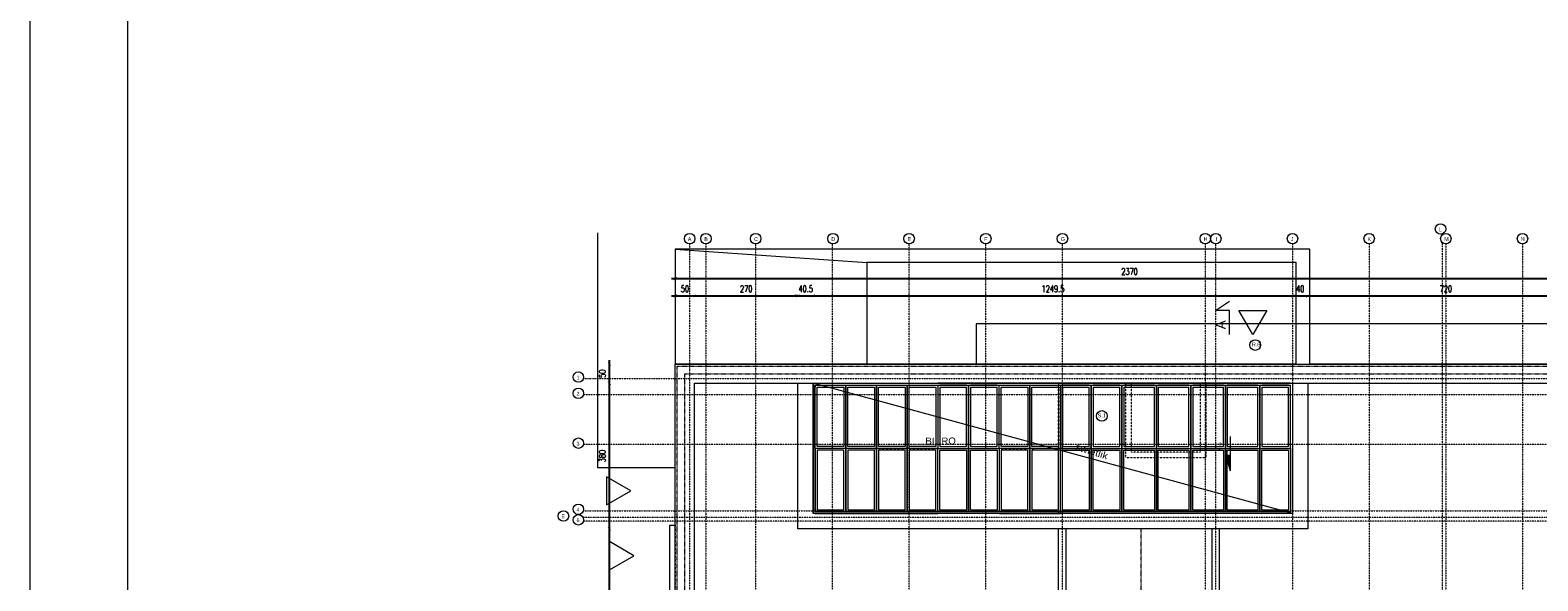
# Model space of a CAD drawing. Header units: millimetres. Extents: x -115268 to 140687, y -37779 to 24471.
# Tile 236 of 256: x 49908 to 53840, y 13290 to 14726. Entities that reach past the tile are written whole.
import ezdxf
from ezdxf.enums import TextEntityAlignment as Align

# ---------------------------------------------------------------- set-up
doc = ezdxf.new("R2010")
doc.units = ezdxf.units.MM
doc.header["$PDMODE"] = 2
doc.header["$PDSIZE"] = 1
doc.linetypes.add('0.5_0.5', pattern=[10, 5, -5])
doc.linetypes.add('DASHDOT', pattern=[1, 0.5, -0.25, 0, -0.25])
doc.layers.get('0').update_dxf_attribs({"lineweight": 9})
for name, color, linetype, lineweight in [('A stolarka', 4, 'Continuous', 9), ('A_CIENKA', 7, 'Continuous', 9), ('A_HATCH', 8, 'Continuous', 9), ('A_OSIE', 1, 'DASHDOT', 9), ('A_WIDOK', 253, 'Continuous', 9), ('\x9dciany', 7, 'Continuous', 9)]:
    doc.layers.add(name, color=color, linetype=linetype, lineweight=lineweight)
doc.layers.add('A_WYMIAR', color=253, linetype='Continuous', lineweight=5, transparency=0.2)
doc.styles.add('Arial', font='arial.ttf')
doc.styles.add('Arial CE', font='arial.ttf')
doc.styles.add('romans 1-100', font='romans.shx', dxfattribs={"width": 0.7, "height": 17})
doc.dimstyles.new('___SKALA_1_100', dxfattribs={"dimscale": 10, "dimtxt": 17, "dimasz": 0.8, "dimexe": 2, "dimexo": 2, "dimgap": 1, "dimtad": 1, "dimdec": 4, "dimrnd": 0.5, "dimdsep": 46, "dimtxsty": 'romans 1-100', "dimblk": 'ARCHTICK', "dimcen": 0.1, "dimdle": 1, "dimse1": 1, "dimse2": 1, "dimadec": 0, "dimazin": 0, "dimtfac": 1, "dimtdec": 4, "dimtix": 1, "dimtmove": 0, "dimatfit": 3, "dimldrblk": 'ARCHTICK', "dimfxl": 6, "dimfxlon": 1, "dimtolj": 1, "dimarcsym": 0})

# ---------------------------------------------------------------- blocks, each defined once
blk = doc.blocks.new('_ArchTick')
at = {"color": 0, "linetype": 'ByBlock', "const_width": 0.15}
blk.add_lwpolyline([(-0.5, -0.5), (0.5, 0.5)], dxfattribs=at)
blk = doc.blocks.new('*D1058')
at = {"layer": 'A_WYMIAR', "color": 0, "lineweight": -2, "transparency": 16777216}
blk.add_line((51418.7, 12948.4), (51418.7, 13435.2), dxfattribs=at)
at = {"layer": 'Defpoints', "color": 0, "transparency": 16777216}
for p in [(51418.7, 13425.2), (52590.4, 13425.2), (52602.4, 12958.4)]:
    blk.add_point(p, dxfattribs=at)
at = {"layer": 'A_WYMIAR', "color": 0, "lineweight": -2, "transparency": 16777216, "xscale": 8, "yscale": 8, "zscale": 8}
for p, rotation in [((51418.7, 13425.2), 90), ((51418.7, 12958.4), 270)]:
    blk.add_blockref('_ArchTick', p, dxfattribs=dict(at, rotation=rotation))
at = {"layer": 'A_WYMIAR', "color": 0, "transparency": 16777216, "insert": (51400.2, 13191.8), "char_height": 17, "attachment_point": 5, "rotation": 90, "style": 'romans 1-100'}
blk.add_mtext('\\A1;467', dxfattribs=at)
blk = doc.blocks.new('*D1059')
at = {"layer": 'A_WYMIAR', "color": 0, "lineweight": -2, "transparency": 16777216}
blk.add_line((51418.7, 13415.2), (51418.7, 13815.1), dxfattribs=at)
at = {"layer": 'Defpoints', "color": 0, "transparency": 16777216}
for p in [(51418.7, 13805.1), (51910.4, 13805.1), (52590.4, 13425.2)]:
    blk.add_point(p, dxfattribs=at)
at = {"layer": 'A_WYMIAR', "color": 0, "lineweight": -2, "transparency": 16777216, "xscale": 8, "yscale": 8, "zscale": 8}
for p, rotation in [((51418.7, 13805.1), 90), ((51418.7, 13425.2), 270)]:
    blk.add_blockref('_ArchTick', p, dxfattribs=dict(at, rotation=rotation))
at = {"layer": 'A_WYMIAR', "color": 0, "transparency": 16777216, "insert": (51400.2, 13615.1), "char_height": 17, "attachment_point": 5, "rotation": 90, "style": 'romans 1-100'}
blk.add_mtext('\\A1;380', dxfattribs=at)
blk = doc.blocks.new('*D1060')
at = {"layer": 'A_WYMIAR', "color": 0, "lineweight": -2, "transparency": 16777216}
blk.add_line((51418.7, 13795.1), (51418.7, 13865.2), dxfattribs=at)
at = {"layer": 'Defpoints', "color": 0, "transparency": 16777216}
for p in [(51418.7, 13855.2), (51910.4, 13855.2), (51910.4, 13805.1)]:
    blk.add_point(p, dxfattribs=at)
at = {"layer": 'A_WYMIAR', "color": 0, "lineweight": -2, "transparency": 16777216, "xscale": 8, "yscale": 8, "zscale": 8}
for p, rotation in [((51418.7, 13855.2), 90), ((51418.7, 13805.1), 270)]:
    blk.add_blockref('_ArchTick', p, dxfattribs=dict(at, rotation=rotation))
at = {"layer": 'A_WYMIAR', "color": 0, "transparency": 16777216, "insert": (51400.2, 13830.1), "char_height": 17, "attachment_point": 5, "rotation": 90, "style": 'romans 1-100'}
blk.add_mtext('\\A1;50', dxfattribs=at)
blk = doc.blocks.new('*D1061')
at = {"layer": 'A_WYMIAR', "color": 0, "lineweight": -2, "transparency": 16777216}
blk.add_line((51580.4, 14078.1), (53970.4, 14078.1), dxfattribs=at)
at = {"layer": 'Defpoints', "color": 0, "transparency": 16777216}
for p in [(53960.4, 14078.1), (51590.4, 13855.2), (53960.4, 13855.2)]:
    blk.add_point(p, dxfattribs=at)
at = {"layer": 'A_WYMIAR', "color": 0, "lineweight": -2, "transparency": 16777216, "xscale": 8, "yscale": 8, "zscale": 8, "rotation": 180}
blk.add_blockref('_ArchTick', (51590.4, 14078.1), dxfattribs=at)
at = {"layer": 'A_WYMIAR', "color": 0, "lineweight": -2, "transparency": 16777216, "xscale": 8, "yscale": 8, "zscale": 8}
blk.add_blockref('_ArchTick', (53960.4, 14078.1), dxfattribs=at)
at = {"layer": 'A_WYMIAR', "color": 0, "transparency": 16777216, "insert": (52775.4, 14096.6), "char_height": 17, "attachment_point": 5, "style": 'romans 1-100'}
blk.add_mtext('\\A1;2370', dxfattribs=at)
blk = doc.blocks.new('*D1066')
at = {"layer": 'A_WYMIAR', "color": 0, "lineweight": -2, "transparency": 16777216}
blk.add_line((51580.4, 14033.2), (51650.5, 14033.2), dxfattribs=at)
at = {"layer": 'Defpoints', "color": 0, "transparency": 16777216}
for p in [(51640.5, 14033.2), (51590.4, 13855.2), (51640.5, 13805.1)]:
    blk.add_point(p, dxfattribs=at)
at = {"layer": 'A_WYMIAR', "color": 0, "lineweight": -2, "transparency": 16777216, "xscale": 8, "yscale": 8, "zscale": 8, "rotation": 180}
blk.add_blockref('_ArchTick', (51590.4, 14033.2), dxfattribs=at)
at = {"layer": 'A_WYMIAR', "color": 0, "lineweight": -2, "transparency": 16777216, "xscale": 8, "yscale": 8, "zscale": 8}
blk.add_blockref('_ArchTick', (51640.5, 14033.2), dxfattribs=at)
at = {"layer": 'A_WYMIAR', "color": 0, "transparency": 16777216, "insert": (51615.5, 14051.7), "char_height": 17, "attachment_point": 5, "style": 'romans 1-100'}
blk.add_mtext('\\A1;50', dxfattribs=at)
blk = doc.blocks.new('*D1067')
at = {"layer": 'A_WYMIAR', "color": 0, "lineweight": -2, "transparency": 16777216}
blk.add_line((51630.5, 14033.2), (51920.4, 14033.2), dxfattribs=at)
at = {"layer": 'Defpoints', "color": 0, "transparency": 16777216}
for p in [(51910.4, 14033.2), (51640.5, 13805.1), (51910.4, 13805.1)]:
    blk.add_point(p, dxfattribs=at)
at = {"layer": 'A_WYMIAR', "color": 0, "lineweight": -2, "transparency": 16777216, "xscale": 8, "yscale": 8, "zscale": 8, "rotation": 180}
blk.add_blockref('_ArchTick', (51640.5, 14033.2), dxfattribs=at)
at = {"layer": 'A_WYMIAR', "color": 0, "lineweight": -2, "transparency": 16777216, "xscale": 8, "yscale": 8, "zscale": 8}
blk.add_blockref('_ArchTick', (51910.4, 14033.2), dxfattribs=at)
at = {"layer": 'A_WYMIAR', "color": 0, "transparency": 16777216, "insert": (51775.5, 14051.7), "char_height": 17, "attachment_point": 5, "style": 'romans 1-100'}
blk.add_mtext('\\A1;270', dxfattribs=at)
blk = doc.blocks.new('*D1068')
at = {"layer": 'A_WYMIAR', "color": 0, "lineweight": -2, "transparency": 16777216}
for p, q in [((51910.4, 14033.2), (51902.4, 14033.2)), ((51910.4, 14033.2), (51950.8, 14033.2)), ((51950.8, 14033.2), (51958.8, 14033.2))]:
    blk.add_line(p, q, dxfattribs=at)
at = {"layer": 'Defpoints', "color": 0, "transparency": 16777216}
for p in [(51950.8, 14033.2), (51910.4, 13805.1), (51950.8, 13805.1)]:
    blk.add_point(p, dxfattribs=at)
at = {"layer": 'A_WYMIAR', "color": 0, "lineweight": -2, "transparency": 16777216, "xscale": 8, "yscale": 8, "zscale": 8}
blk.add_blockref('_ArchTick', (51910.4, 14033.2), dxfattribs=at)
at = {"layer": 'A_WYMIAR', "color": 0, "lineweight": -2, "transparency": 16777216, "xscale": 8, "yscale": 8, "zscale": 8, "rotation": 180}
blk.add_blockref('_ArchTick', (51950.8, 14033.2), dxfattribs=at)
at = {"layer": 'A_WYMIAR', "color": 0, "transparency": 16777216, "insert": (51930.6, 14051.7), "char_height": 17, "attachment_point": 5, "style": 'romans 1-100'}
blk.add_mtext('\\A1;40.5', dxfattribs=at)
blk = doc.blocks.new('*D1069')
at = {"layer": 'A_WYMIAR', "color": 0, "lineweight": -2, "transparency": 16777216}
blk.add_line((51940.8, 14033.2), (53210.4, 14033.2), dxfattribs=at)
at = {"layer": 'Defpoints', "color": 0, "transparency": 16777216}
for p in [(53200.4, 14033.2), (51950.8, 13805.1), (53200.4, 13805.1)]:
    blk.add_point(p, dxfattribs=at)
at = {"layer": 'A_WYMIAR', "color": 0, "lineweight": -2, "transparency": 16777216, "xscale": 8, "yscale": 8, "zscale": 8, "rotation": 180}
blk.add_blockref('_ArchTick', (51950.8, 14033.2), dxfattribs=at)
at = {"layer": 'A_WYMIAR', "color": 0, "lineweight": -2, "transparency": 16777216, "xscale": 8, "yscale": 8, "zscale": 8}
blk.add_blockref('_ArchTick', (53200.4, 14033.2), dxfattribs=at)
at = {"layer": 'A_WYMIAR', "color": 0, "transparency": 16777216, "insert": (52575.6, 14051.7), "char_height": 17, "attachment_point": 5, "style": 'romans 1-100'}
blk.add_mtext('\\A1;1249.5', dxfattribs=at)
blk = doc.blocks.new('*D1070')
at = {"layer": 'A_WYMIAR', "color": 0, "lineweight": -2, "transparency": 16777216}
blk.add_line((53190.4, 14033.2), (53250.4, 14033.2), dxfattribs=at)
at = {"layer": 'Defpoints', "color": 0, "transparency": 16777216}
for p in [(53240.4, 14033.2), (53200.4, 13805.1), (53240.4, 13797.1)]:
    blk.add_point(p, dxfattribs=at)
at = {"layer": 'A_WYMIAR', "color": 0, "lineweight": -2, "transparency": 16777216, "xscale": 8, "yscale": 8, "zscale": 8, "rotation": 180}
blk.add_blockref('_ArchTick', (53200.4, 14033.2), dxfattribs=at)
at = {"layer": 'A_WYMIAR', "color": 0, "lineweight": -2, "transparency": 16777216, "xscale": 8, "yscale": 8, "zscale": 8}
blk.add_blockref('_ArchTick', (53240.4, 14033.2), dxfattribs=at)
at = {"layer": 'A_WYMIAR', "color": 0, "transparency": 16777216, "insert": (53220.4, 14051.7), "char_height": 17, "attachment_point": 5, "style": 'romans 1-100'}
blk.add_mtext('\\A1;40', dxfattribs=at)
blk = doc.blocks.new('*D1071')
at = {"layer": 'A_WYMIAR', "color": 0, "lineweight": -2, "transparency": 16777216}
blk.add_line((53230.4, 14033.2), (53970.4, 14033.2), dxfattribs=at)
at = {"layer": 'Defpoints', "color": 0, "transparency": 16777216}
for p in [(53960.4, 14033.2), (53960.4, 13855.2), (53240.4, 13797.1)]:
    blk.add_point(p, dxfattribs=at)
at = {"layer": 'A_WYMIAR', "color": 0, "lineweight": -2, "transparency": 16777216, "xscale": 8, "yscale": 8, "zscale": 8, "rotation": 180}
blk.add_blockref('_ArchTick', (53240.4, 14033.2), dxfattribs=at)
at = {"layer": 'A_WYMIAR', "color": 0, "lineweight": -2, "transparency": 16777216, "xscale": 8, "yscale": 8, "zscale": 8}
blk.add_blockref('_ArchTick', (53960.4, 14033.2), dxfattribs=at)
at = {"layer": 'A_WYMIAR', "color": 0, "transparency": 16777216, "insert": (53600.4, 14051.7), "char_height": 17, "attachment_point": 5, "style": 'romans 1-100'}
blk.add_mtext('\\A1;720', dxfattribs=at)

msp = doc.modelspace()

# ---------------------------------------------------------------- hatches: boundary and pattern name
at = {"layer": 'A_CIENKA', "transparency": 33554687}
h = msp.add_hatch(color=256, dxfattribs=at)
h.dxf.hatch_style = 1
h.paths.add_polyline_path([(53026.78207, 13616.47867), (53037.78207, 13576.47867), (53037.78207, 13616.47867), (53036.78207, 13616.47867)])

# ---------------------------------------------------------------- linework, layer by layer
at = {"layer": 'A stolarka'}
msp.add_line((52600.39926, 13465.18791), (52600.39926, 13805.18791), dxfattribs=at)
at = {"layer": 'A stolarka', "ltscale": 0.5}
for p, q in [((51955.39926, 13800.18791), (51955.39926, 13795.18791)), ((51955.39926, 13800.18791), (53195.39926, 13800.18791)), ((51960.39926, 13795.18791), (52030.39926, 13795.18791)), ((52040.39926, 13795.18791), (52110.39926, 13795.18791)), ((52120.39926, 13795.18791), (52190.39926, 13795.18791)), ((52200.39926, 13795.18791), (52270.39926, 13795.18791)), ((52280.39926, 13795.18791), (52350.39926, 13795.18791)), ((52360.39926, 13795.18791), (52430.39926, 13795.18791)), ((52440.39926, 13795.18791), (52510.39926, 13795.18791)), ((52520.39926, 13795.18791), (52590.39926, 13795.18791)), ((52600.39926, 13795.18791), (52670.39926, 13795.18791)), ((52680.39926, 13795.18791), (52750.39926, 13795.18791)), ((52760.39926, 13795.18791), (52840.39926, 13795.18791)), ((52850.39926, 13795.18791), (52930.39926, 13795.18791)), ((52940.39926, 13795.18791), (53020.39926, 13795.18791)), ((53030.39926, 13795.18791), (53110.39926, 13795.18791)), ((53120.39926, 13795.18791), (53190.39926, 13795.18791)), ((51955.39926, 13470.18791), (51955.39926, 13475.18791)), ((51955.39926, 13470.18791), (53195.39926, 13470.18791)), ((51960.39926, 13475.18791), (52030.39926, 13475.18791)), ((52040.39926, 13475.18791), (52110.39926, 13475.18791)), ((52120.39926, 13475.18791), (52190.39926, 13475.18791)), ((52200.39926, 13475.18791), (52270.39926, 13475.18791)), ((52280.39926, 13475.18791), (52350.39926, 13475.18791)), ((52360.39926, 13475.18791), (52430.39926, 13475.18791)), ((52440.39926, 13475.18791), (52510.39926, 13475.18791)), ((52520.39926, 13475.18791), (52590.39926, 13475.18791)), ((52600.39926, 13475.18791), (52670.39926, 13475.18791)), ((52680.39926, 13475.18791), (52750.39926, 13475.18791)), ((52760.39926, 13475.18791), (52840.39926, 13475.18791)), ((52850.39926, 13475.18791), (52930.39926, 13475.18791)), ((52940.39926, 13475.18791), (53020.39926, 13475.18791)), ((53030.39926, 13475.18791), (53110.39926, 13475.18791)), ((53120.39926, 13475.18791), (53190.39926, 13475.18791))]:
    msp.add_line(p, q, dxfattribs=at)
at = {"layer": 'A stolarka', "ltscale": 0.2}
msp.add_lwpolyline([(51950.39926, 13805.18791), (53200.39926, 13805.18791), (53200.39926, 13465.18791), (51950.39926, 13465.18791)], close=True, dxfattribs=at)
msp.add_lwpolyline([(51950.39926, 13805.18791), (53200.39926, 13805.18791), (53200.39926, 13465.18791), (51950.39926, 13465.18791)], close=True, dxfattribs=at)
msp.add_lwpolyline([(51950.39926, 13805.18791), (53200.39926, 13805.18791), (53200.39926, 13465.18791), (51950.39926, 13465.18791)], close=True, dxfattribs=at)
at = {"layer": 'A stolarka'}
msp.add_lwpolyline([(51950.80239, 13805.07825), (53200.39926, 13805.07825), (53200.39926, 13465.18791), (51950.80239, 13465.18791)], close=True, dxfattribs=at)
for points in [[(51955.39926, 13805.18791), (52035.39926, 13805.18791)], [(52035.39926, 13805.18791), (52115.39926, 13805.18791)], [(52115.39926, 13805.18791), (52195.39926, 13805.18791)], [(52195.39926, 13805.18791), (52275.39926, 13805.18791)], [(52355.39926, 13805.18791), (52275.39926, 13805.18791)], [(52435.39926, 13805.18791), (52355.39926, 13805.18791)], [(52435.39926, 13805.18791), (52515.39926, 13805.18791)], [(52515.39926, 13805.18791), (52595.39926, 13805.18791)], [(52675.39926, 13805.18791), (52595.39926, 13805.18791)], [(52755.39926, 13805.18791), (52675.39926, 13805.18791)], [(52845.39926, 13805.18791), (52755.39926, 13805.18791)], [(52935.39926, 13805.18791), (52845.39926, 13805.18791)], [(53025.39926, 13805.18791), (52935.39926, 13805.18791)], [(53115.39926, 13805.18791), (53025.39926, 13805.18791)], [(53195.39926, 13805.18791), (53115.39926, 13805.18791)], [(52035.39926, 13800.18791), (52035.39926, 13635.18791), (51955.39926, 13635.18791), (51955.39926, 13800.18791)], [(51960.39926, 13800.18791), (52030.39926, 13800.18791)], [(52030.39926, 13795.18791), (52030.39926, 13640.18791), (51960.39926, 13640.18791), (51960.39926, 13795.18791)], [(52115.39926, 13800.18791), (52115.39926, 13635.18791), (52035.39926, 13635.18791), (52035.39926, 13800.18791)], [(52040.39926, 13800.18791), (52110.39926, 13800.18791)], [(52110.39926, 13795.18791), (52110.39926, 13640.18791), (52040.39926, 13640.18791), (52040.39926, 13795.18791)], [(52195.39926, 13800.18791), (52195.39926, 13635.18791), (52115.39926, 13635.18791), (52115.39926, 13800.18791)], [(52120.39926, 13800.18791), (52190.39926, 13800.18791)], [(52190.39926, 13795.18791), (52190.39926, 13640.18791), (52120.39926, 13640.18791), (52120.39926, 13795.18791)], [(52275.39926, 13800.18791), (52275.39926, 13635.18791), (52195.39926, 13635.18791), (52195.39926, 13800.18791)], [(52200.39926, 13800.18791), (52270.39926, 13800.18791)], [(52270.39926, 13795.18791), (52270.39926, 13640.18791), (52200.39926, 13640.18791), (52200.39926, 13795.18791)], [(52275.39926, 13800.18791), (52275.39926, 13635.18791), (52355.39926, 13635.18791), (52355.39926, 13800.18791)], [(52350.39926, 13800.18791), (52280.39926, 13800.18791)], [(52280.39926, 13795.18791), (52280.39926, 13640.18791), (52350.39926, 13640.18791), (52350.39926, 13795.18791)], [(52355.39926, 13800.18791), (52355.39926, 13635.18791), (52435.39926, 13635.18791), (52435.39926, 13800.18791)], [(52430.39926, 13800.18791), (52360.39926, 13800.18791)], [(52360.39926, 13795.18791), (52360.39926, 13640.18791), (52430.39926, 13640.18791), (52430.39926, 13795.18791)], [(52515.39926, 13800.18791), (52515.39926, 13635.18791), (52435.39926, 13635.18791), (52435.39926, 13800.18791)], [(52440.39926, 13800.18791), (52510.39926, 13800.18791)], [(52510.39926, 13795.18791), (52510.39926, 13640.18791), (52440.39926, 13640.18791), (52440.39926, 13795.18791)], [(52595.39926, 13800.18791), (52595.39926, 13635.18791), (52515.39926, 13635.18791), (52515.39926, 13800.18791)], [(52520.39926, 13800.18791), (52590.39926, 13800.18791)], [(52590.39926, 13795.18791), (52590.39926, 13640.18791), (52520.39926, 13640.18791), (52520.39926, 13795.18791)], [(52595.39926, 13800.18791), (52595.39926, 13635.18791), (52675.39926, 13635.18791), (52675.39926, 13800.18791)], [(52670.39926, 13800.18791), (52600.39926, 13800.18791)], [(52600.39926, 13795.18791), (52600.39926, 13640.18791), (52670.39926, 13640.18791), (52670.39926, 13795.18791)], [(52675.39926, 13800.18791), (52675.39926, 13635.18791), (52755.39926, 13635.18791), (52755.39926, 13800.18791)], [(52750.39926, 13800.18791), (52680.39926, 13800.18791)], [(52680.39926, 13795.18791), (52680.39926, 13640.18791), (52750.39926, 13640.18791), (52750.39926, 13795.18791)], [(52755.39926, 13800.18791), (52755.39926, 13635.18791), (52845.39926, 13635.18791), (52845.39926, 13800.18791)], [(52840.39926, 13800.18791), (52760.39926, 13800.18791)], [(52760.39926, 13795.18791), (52760.39926, 13640.18791), (52840.39926, 13640.18791), (52840.39926, 13795.18791)], [(52845.39926, 13800.18791), (52845.39926, 13635.18791), (52935.39926, 13635.18791), (52935.39926, 13800.18791)], [(52930.39926, 13800.18791), (52850.39926, 13800.18791)], [(52850.39926, 13795.18791), (52850.39926, 13640.18791), (52930.39926, 13640.18791), (52930.39926, 13795.18791)], [(52935.39926, 13800.18791), (52935.39926, 13635.18791), (53025.39926, 13635.18791), (53025.39926, 13800.18791)], [(53020.39926, 13800.18791), (52940.39926, 13800.18791)], [(52940.39926, 13795.18791), (52940.39926, 13640.18791), (53020.39926, 13640.18791), (53020.39926, 13795.18791)], [(53025.39926, 13800.18791), (53025.39926, 13635.18791), (53115.39926, 13635.18791), (53115.39926, 13800.18791)], [(53110.39926, 13800.18791), (53030.39926, 13800.18791)], [(53030.39926, 13795.18791), (53030.39926, 13640.18791), (53110.39926, 13640.18791), (53110.39926, 13795.18791)], [(53115.39926, 13800.18791), (53115.39926, 13635.18791), (53195.39926, 13635.18791), (53195.39926, 13800.18791)], [(53190.39926, 13800.18791), (53120.39926, 13800.18791)], [(53120.39926, 13795.18791), (53120.39926, 13640.18791), (53190.39926, 13640.18791), (53190.39926, 13795.18791)], [(52035.39926, 13470.18791), (52035.39926, 13635.18791), (51955.39926, 13635.18791), (51955.39926, 13470.18791)], [(52030.39926, 13475.18791), (52030.39926, 13630.18791), (51960.39926, 13630.18791), (51960.39926, 13475.18791)], [(52115.39926, 13470.18791), (52115.39926, 13635.18791), (52035.39926, 13635.18791), (52035.39926, 13470.18791)], [(52110.39926, 13475.18791), (52110.39926, 13630.18791), (52040.39926, 13630.18791), (52040.39926, 13475.18791)], [(52195.39926, 13470.18791), (52195.39926, 13635.18791), (52115.39926, 13635.18791), (52115.39926, 13470.18791)], [(52190.39926, 13475.18791), (52190.39926, 13630.18791), (52120.39926, 13630.18791), (52120.39926, 13475.18791)], [(52275.39926, 13470.18791), (52275.39926, 13635.18791), (52195.39926, 13635.18791), (52195.39926, 13470.18791)], [(52270.39926, 13475.18791), (52270.39926, 13630.18791), (52200.39926, 13630.18791), (52200.39926, 13475.18791)], [(52275.39926, 13470.18791), (52275.39926, 13635.18791), (52355.39926, 13635.18791), (52355.39926, 13470.18791)], [(52280.39926, 13475.18791), (52280.39926, 13630.18791), (52350.39926, 13630.18791), (52350.39926, 13475.18791)], [(52355.39926, 13470.18791), (52355.39926, 13635.18791), (52435.39926, 13635.18791), (52435.39926, 13470.18791)], [(52360.39926, 13475.18791), (52360.39926, 13630.18791), (52430.39926, 13630.18791), (52430.39926, 13475.18791)], [(52515.39926, 13470.18791), (52515.39926, 13635.18791), (52435.39926, 13635.18791), (52435.39926, 13470.18791)], [(52510.39926, 13475.18791), (52510.39926, 13630.18791), (52440.39926, 13630.18791), (52440.39926, 13475.18791)], [(52595.39926, 13470.18791), (52595.39926, 13635.18791), (52515.39926, 13635.18791), (52515.39926, 13470.18791)], [(52590.39926, 13475.18791), (52590.39926, 13630.18791), (52520.39926, 13630.18791), (52520.39926, 13475.18791)], [(52595.39926, 13470.18791), (52595.39926, 13635.18791), (52675.39926, 13635.18791), (52675.39926, 13470.18791)], [(52600.39926, 13475.18791), (52600.39926, 13630.18791), (52670.39926, 13630.18791), (52670.39926, 13475.18791)], [(52675.39926, 13470.18791), (52675.39926, 13635.18791), (52755.39926, 13635.18791), (52755.39926, 13470.18791)], [(52680.39926, 13475.18791), (52680.39926, 13630.18791), (52750.39926, 13630.18791), (52750.39926, 13475.18791)], [(52755.39926, 13470.18791), (52755.39926, 13635.18791), (52845.39926, 13635.18791), (52845.39926, 13470.18791)], [(52760.39926, 13475.18791), (52760.39926, 13630.18791), (52840.39926, 13630.18791), (52840.39926, 13475.18791)], [(52845.39926, 13470.18791), (52845.39926, 13635.18791), (52935.39926, 13635.18791), (52935.39926, 13470.18791)], [(52850.39926, 13475.18791), (52850.39926, 13630.18791), (52930.39926, 13630.18791), (52930.39926, 13475.18791)], [(52935.39926, 13470.18791), (52935.39926, 13635.18791), (53025.39926, 13635.18791), (53025.39926, 13470.18791)], [(52940.39926, 13475.18791), (52940.39926, 13630.18791), (53020.39926, 13630.18791), (53020.39926, 13475.18791)], [(53025.39926, 13470.18791), (53025.39926, 13635.18791), (53115.39926, 13635.18791), (53115.39926, 13470.18791)], [(53030.39926, 13475.18791), (53030.39926, 13630.18791), (53110.39926, 13630.18791), (53110.39926, 13475.18791)], [(53115.39926, 13470.18791), (53115.39926, 13635.18791), (53195.39926, 13635.18791), (53195.39926, 13465.18791), (53115.39926, 13465.18791)], [(53120.39926, 13475.18791), (53120.39926, 13630.18791), (53190.39926, 13630.18791), (53190.39926, 13475.18791)], [(51955.39926, 13465.18791), (52035.39926, 13465.18791)], [(51960.39926, 13470.18791), (52030.39926, 13470.18791)], [(52035.39926, 13465.18791), (52115.39926, 13465.18791)], [(52040.39926, 13470.18791), (52110.39926, 13470.18791)], [(52115.39926, 13465.18791), (52195.39926, 13465.18791)], [(52120.39926, 13470.18791), (52190.39926, 13470.18791)], [(52195.39926, 13465.18791), (52275.39926, 13465.18791)], [(52200.39926, 13470.18791), (52270.39926, 13470.18791)], [(52355.39926, 13465.18791), (52275.39926, 13465.18791)], [(52350.39926, 13470.18791), (52280.39926, 13470.18791)], [(52435.39926, 13465.18791), (52355.39926, 13465.18791)], [(52430.39926, 13470.18791), (52360.39926, 13470.18791)], [(52435.39926, 13465.18791), (52515.39926, 13465.18791)], [(52440.39926, 13470.18791), (52510.39926, 13470.18791)], [(52515.39926, 13465.18791), (52595.39926, 13465.18791)], [(52520.39926, 13470.18791), (52590.39926, 13470.18791)], [(52675.39926, 13465.18791), (52595.39926, 13465.18791)], [(52670.39926, 13470.18791), (52600.39926, 13470.18791)], [(52755.39926, 13465.18791), (52675.39926, 13465.18791)], [(52750.39926, 13470.18791), (52680.39926, 13470.18791)], [(52845.39926, 13465.18791), (52755.39926, 13465.18791)], [(52840.39926, 13470.18791), (52760.39926, 13470.18791)], [(52935.39926, 13465.18791), (52845.39926, 13465.18791)], [(52930.39926, 13470.18791), (52850.39926, 13470.18791)], [(53025.39926, 13465.18791), (52935.39926, 13465.18791)], [(53020.39926, 13470.18791), (52940.39926, 13470.18791)], [(53115.39926, 13465.18791), (53025.39926, 13465.18791)], [(53110.39926, 13470.18791), (53030.39926, 13470.18791)], [(53190.39926, 13470.18791), (53120.39926, 13470.18791)]]:
    msp.add_lwpolyline(points, dxfattribs=at)
at = {"layer": 'A_CIENKA'}
for p, q in [((51387.89926, 14197.47891), (51387.89926, 13585.18791)), ((52375.39926, 13960.18791), (52375.39926, 13855.18791)), ((53037.78207, 13666.47867), (53037.78207, 13576.47867)), ((53036.78207, 13616.47867), (53026.78207, 13616.47867)), ((53026.78207, 13616.47867), (53037.78207, 13576.47867)), ((53037.78207, 13616.47867), (53036.78207, 13616.47867)), ((51575.39926, 13435.18791), (51590.39926, 13435.18791)), ((52590.39926, 11485.29756), (52590.39926, 13425.18791)), ((52610.39926, 11485.29756), (52610.39926, 13425.18791)), ((52990.39926, 13425.18791), (52990.39926, 11485.29756)), ((53010.39926, 11485.29756), (53010.39926, 13425.18791))]:
    msp.add_line(p, q, dxfattribs=at)
at = {"layer": 'A_CIENKA', "color": 251, "true_color": 0x636466}
for p in [(51950.80239, 13805.07825), (53200.80239, 13465.07825)]:
    msp.add_line(p, (51950.80239, 13465.07825), dxfattribs=at)
at = {"layer": 'A_CIENKA', "linetype": '0.5_0.5', "ltscale": 0.02}
msp.add_line((52805.39926, 11485.29756), (52805.39926, 13425.18791), dxfattribs=at)
at = {"layer": 'A_CIENKA'}
for points in [[(49907.66685, 14985.39425), (55847.66685, 14985.39425), (55847.66685, 10784.96568), (49907.66685, 10784.96568), (49907.66685, 14985.39425)], [(53036.52276, 13932.02613), (53036.52276, 13995.41194), (52999.92694, 13995.41194), (53036.52276, 14019.27376)], [(53975.39926, 12245.18791), (53975.39926, 13960.18791), (52375.39926, 13960.18791)], [(51575.39926, 13435.18791), (51575.39926, 11420.18791), (52590.39926, 11420.18791)]]:
    msp.add_lwpolyline(points, dxfattribs=at)
for points in [[(50162.23828, 14942.96568), (55799.31832, 14942.96568), (55799.31832, 10827.39425), (50162.23828, 10827.39425)], [(53097.03487, 13932.02613), (53060.43905, 13995.41194), (53133.63069, 13995.41194)], [(51474.78155, 13524.38428), (51411.39574, 13560.9801), (51411.39574, 13487.78846)], [(51482.05659, 13355.31926), (51418.67078, 13391.91508), (51418.67078, 13318.72344)]]:
    msp.add_lwpolyline(points, close=True, dxfattribs=at)
at = {"layer": 'A_CIENKA', "ltscale": 0.2}
for points in [[(53210.39926, 13855.18791), (53960.39926, 13855.18791), (53960.39926, 11435.18791), (51590.39926, 11435.18791), (51590.39926, 13855.18791), (53210.39926, 13855.18791)], [(53240.39926, 13805.07825), (53240.39926, 13425.18791), (51910.39926, 13425.18791), (51910.39926, 13805.07825)]]:
    msp.add_lwpolyline(points, dxfattribs=at)
for points in [[(51640.50891, 13805.07825), (53910.2896, 13805.07825), (53910.2896, 11485.29756), (51640.50891, 11485.29756)], [(51950.39926, 13805.18791), (53200.39926, 13805.18791), (53200.39926, 13465.18791), (51950.39926, 13465.18791)]]:
    msp.add_lwpolyline(points, close=True, dxfattribs=at)
at = {"layer": 'A_CIENKA', "color": 251, "ltscale": 0.2, "true_color": 0x636466}
msp.add_lwpolyline([(51950.80239, 13805.07825), (53200.80239, 13805.07825), (53200.80239, 13465.07825), (51950.80239, 13465.07825)], close=True, dxfattribs=at)
at = {"layer": 'A_CIENKA', "color": 1, "ltscale": 10}
msp.add_circle((53103.24587, 13904.78893), 13.90315, dxfattribs=at)
at = {"layer": 'A_HATCH'}
for centre in [(53586.5834, 14207.71601), (51627.89926, 14182.45108), (51670.39926, 14182.45108), (51800.1866, 14182.45108), (52001.8146, 14182.45108), (52200.39926, 14182.45108), (52400.39926, 14182.45108), (52600.39926, 14182.45108), (52972.89926, 14182.45108), (53000.39926, 14182.45108), (53200.39926, 14182.45108), (53400.39926, 14182.45108), (53600.39926, 14182.45108), (53800.39926, 14182.45108), (51337.64051, 13821.31477), (51337.64051, 13778.81477), (51337.64051, 13648.81477), (51337.64051, 13476.31477), (51298.78748, 13458.81477), (51337.64051, 13448.81477)]:
    msp.add_circle(centre, 13.62687, dxfattribs=at)
at = {"layer": 'A_OSIE', "ltscale": 0.3}
for p, q in [((51627.89926, 14168.82422), (51627.89926, 11121.5516)), ((51350.77586, 13817.68791), (54252.5034, 13817.68791))]:
    msp.add_line(p, q, dxfattribs=at)
at = {"layer": 'A_OSIE', "ltscale": 0.3, "transparency": 33554534}
for p, q in [((51670.39926, 14168.82422), (51670.39926, 11121.5516)), ((51800.39926, 11121.5516), (51800.15244, 14168.82426)), ((52000.39926, 11121.5516), (52000.39926, 14168.89792)), ((52200.39926, 11121.5516), (52200.39926, 14168.82422)), ((52400.39926, 11121.5516), (52400.39926, 14168.82422)), ((52600.39926, 11121.5516), (52600.39926, 14168.82422)), ((52972.89926, 14168.82422), (52972.89926, 11121.5516)), ((53000.39926, 11121.5516), (53000.39926, 14168.82422)), ((53200.39926, 14168.82422), (53200.39926, 11121.5516)), ((53400.39926, 14168.82422), (53400.39926, 11121.5516)), ((53590.39926, 14173.06859), (53590.39926, 11115.2089)), ((53600.39926, 14168.82422), (53600.39926, 11121.5516)), ((53800.39926, 14168.82422), (53800.39926, 11121.5516)), ((54251.73825, 13775.18791), (51350.77586, 13775.18791)), ((54251.73825, 13645.18791), (51350.77586, 13645.18791)), ((51350.77586, 13472.68791), (54251.73825, 13472.68791)), ((54253.59405, 13455.18791), (51350.77586, 13455.18791)), ((54251.73825, 13445.18791), (51350.77586, 13445.18791))]:
    msp.add_line(p, q, dxfattribs=at)
at = {"layer": 'A_WIDOK', "linetype": '0.5_0.5'}
msp.add_line((51590.39926, 13435.18791), (51590.39926, 11435.18791), dxfattribs=at)
at = {"layer": 'A_WIDOK', "linetype": '0.5_0.5', "ltscale": 0.02}
for points in [[(51595.50891, 13850.07825), (53955.2896, 13850.07825), (53955.2896, 11440.29756), (51595.50891, 11440.29756)], [(51615.50891, 13830.07825), (53935.2896, 13830.07825), (53935.2896, 11460.29756), (51615.50891, 11460.29756)]]:
    msp.add_lwpolyline(points, close=True, dxfattribs=at)
at = {"layer": 'A_WYMIAR', "ltscale": 10}
msp.add_circle((52703.092, 13719.88277), 13.90315, dxfattribs=at)
at = {"layer": '\x9dciany'}
for p, q in [((53245.39926, 14155.18791), (51590.39926, 14155.18791)), ((51590.39926, 14155.18791), (51590.39926, 13855.18791)), ((51590.39926, 14155.18791), (52090.39926, 14120.18791)), ((53210.39926, 14120.18791), (52090.39926, 14120.18791)), ((52090.39926, 14120.18791), (52090.39926, 13855.18791)), ((53210.39926, 13855.18791), (53210.39926, 14120.18791)), ((53245.39926, 13855.18791), (53245.39926, 14155.18791)), ((53010.39926, 13855.18791), (51590.39926, 13855.18791)), ((53210.39926, 13855.18791), (53010.39926, 13855.18791)), ((53960.39926, 13855.18791), (53245.39926, 13855.18791)), ((53200.39926, 13465.18791), (51950.39926, 13805.18791)), ((52960.39926, 13805.18791), (52375.39926, 13805.18791)), ((51387.89926, 13585.18791), (51590.39926, 13585.18791))]:
    msp.add_line(p, q, dxfattribs=at)
at = {"layer": '\x9dciany', "linetype": '0.5_0.5'}
for p, q in [((52590.39926, 13465.18791), (52590.39926, 13805.18791)), ((52595.39926, 13465.18791), (52595.39926, 13795.18791)), ((52110.39926, 13635.18791), (52530.39926, 13635.18791))]:
    msp.add_line(p, q, dxfattribs=at)
at = {"layer": '\x9dciany', "linetype": '0.5_0.5', "ltscale": 0.03}
for p, q in [((52765.39926, 13610.18791), (52765.39926, 13805.18791)), ((52780.39926, 13625.18791), (52780.39926, 13805.18791)), ((52960.39926, 13625.18791), (52960.39926, 13805.18791)), ((52975.39926, 13610.18791), (52975.39926, 13805.18791)), ((52975.39926, 13610.18791), (52765.39926, 13610.18791)), ((52960.39926, 13625.18791), (52780.39926, 13625.18791))]:
    msp.add_line(p, q, dxfattribs=at)
at = {"layer": '\x9dciany', "linetype": '0.5_0.5'}
msp.add_lwpolyline([(52600.39926, 13795.18791), (52600.39926, 13805.18791), (52590.39926, 13805.18791), (52590.39926, 13795.18791), (52600.39926, 13795.18791)], dxfattribs=at)

# ---------------------------------------------------------------- texts
at = {"style": 'Arial', "width": 1.001249}
msp.add_text('A', height=25, rotation=90, dxfattribs=at).set_placement((53025.87405, 13945.91961), (53025.87405, 13969.29461), align=Align.FIT)
at = {"layer": 'A_CIENKA', "color": 1, "insert": (53094.53632, 13911.37329), "char_height": 10, "attachment_point": 1, "style": 'Arial'}
msp.add_mtext_dynamic_manual_height_columns('R.6', width=473.6976626, gutter_width=1.25, heights=[9.22219], dxfattribs=at)
at = {"layer": 'A_CIENKA', "insert": (53007.78207, 13626.47867), "char_height": 20, "attachment_point": 1, "rotation": 90}
msp.add_mtext_dynamic_manual_height_columns('1%%D', width=260, gutter_width=17.5, heights=[0], dxfattribs=at)
at = {"layer": 'A_HATCH', "char_height": 10, "attachment_point": 1, "style": 'Arial'}
for s, heights, insert in [(' L', [0], (53578.33344, 14211.66685)), ('A', [0], (51623.11002, 14186.40192)), (' B', [0], (51662.1493, 14186.40192)), (' C', [0], (51791.93664, 14186.40192)), (' D', [0], (51993.56464, 14186.40192)), (' E', [0], (52192.1493, 14186.40192)), (' F', [0], (52392.1493, 14186.40192)), (' G', [0], (52592.1493, 14186.40192)), (' H', [0], (52964.6493, 14186.40192)), ('  I', [0], (52992.1493, 14186.40192)), (' J', [0], (53192.1493, 14186.40192)), (' K', [0], (53392.1493, 14186.40192)), (' M', [0], (53592.1493, 14186.40192)), (' N', [0], (53792.1493, 14186.40192)), ('1', [0], (51332.85128, 13825.26561)), ('2', [0], (51332.85128, 13782.76561)), ('S.1', [9.22219], (52692.13878, 13726.46713)), ('3', [0], (51332.85128, 13652.76561)), ('5', [0], (51293.99824, 13462.76561)), ('4', [0], (51332.85128, 13480.26561)), ('6', [0], (51332.85128, 13452.76561))]:
    msp.add_mtext_dynamic_manual_height_columns(s, width=473.6976626, gutter_width=1.25, heights=heights, dxfattribs=dict(at, insert=insert))
at = {"layer": '\x9dciany', "style": 'Arial CE'}
for s, rotation, width, p, p2 in [('BIURO', 360, 0.996018, (52242.80254, 13645.62838), (52322.12254, 13645.62838)), ('świetlik', 343, 1.079509, (52632.32836, 13631.81459), (52715.9859, 13606.23791))]:
    msp.add_text(s, height=18, rotation=rotation, dxfattribs=dict(at, width=width)).set_placement(p, p2, align=Align.FIT)

# ---------------------------------------------------------------- dimensions: what is measured, and where the dimension line sits
at = {"layer": 'A_WYMIAR'}
for base, p1, p2, picture, middle in [((53960.39926, 14078.05829), (51590.39926, 13855.18791), (53960.39926, 13855.18791), '*D1061', (52775.39926, 14096.55829)), ((51640.508909, 14033.158477), (51590.399256, 13855.187906), (51640.508909, 13805.078253), '*D1066', (51615.454082, 14051.658477))]:
    dim = msp.add_linear_dim(base=base, p1=p1, p2=p2, dimstyle='___SKALA_1_100', dxfattribs=at)
    dim.commit()
    dim.dimension.update_dxf_attribs({"geometry": picture, "text_midpoint": middle})
for base, p1, p2, picture, middle in [((51910.399256, 14033.158477), (51640.508909, 13805.078253), (51910.399256, 13805.078253), '*D1067', (51775.454082, 14051.658477)), ((51950.80239, 14033.15848), (51910.39926, 13805.07825), (51950.80239, 13805.07825), '*D1068', (51930.60082, 14051.65848)), ((53200.39926, 14033.15848), (51950.80239, 13805.07825), (53200.39926, 13805.07825), '*D1069', (52575.60082, 14051.65848)), ((53240.39926, 14033.15848), (53200.39926, 13805.07825), (53240.39926, 13797.09804), '*D1070', (53220.39926, 14051.65848)), ((53960.39926, 14033.15848), (53240.39926, 13797.09804), (53960.39926, 13855.18791), '*D1071', (53600.39926, 14051.65848))]:
    dim = msp.add_linear_dim(base=base, p1=p1, p2=p2, dimstyle='___SKALA_1_100', override={"dimtmove": 1}, dxfattribs=at)
    dim.commit()
    dim.dimension.update_dxf_attribs({"geometry": picture, "text_midpoint": middle})
for base, p1, p2, picture, middle in [((51418.65561, 13855.18791), (51910.39926, 13805.07825), (51910.39926, 13855.18791), '*D1060', (51400.15561, 13830.13308)), ((51418.65561, 13805.07825), (52590.39926, 13425.18791), (51910.39926, 13805.07825), '*D1059', (51400.15561, 13615.13308)), ((51418.65561, 13425.18791), (52602.39926, 12958.36218), (52590.39926, 13425.18791), '*D1058', (51400.15561, 13191.77504))]:
    dim = msp.add_linear_dim(base=base, p1=p1, p2=p2, angle=90, dimstyle='___SKALA_1_100', override={"dimtmove": 1}, dxfattribs=at)
    dim.commit()
    dim.dimension.update_dxf_attribs({"geometry": picture, "text_midpoint": middle})

doc.saveas('drawing.dxf')
